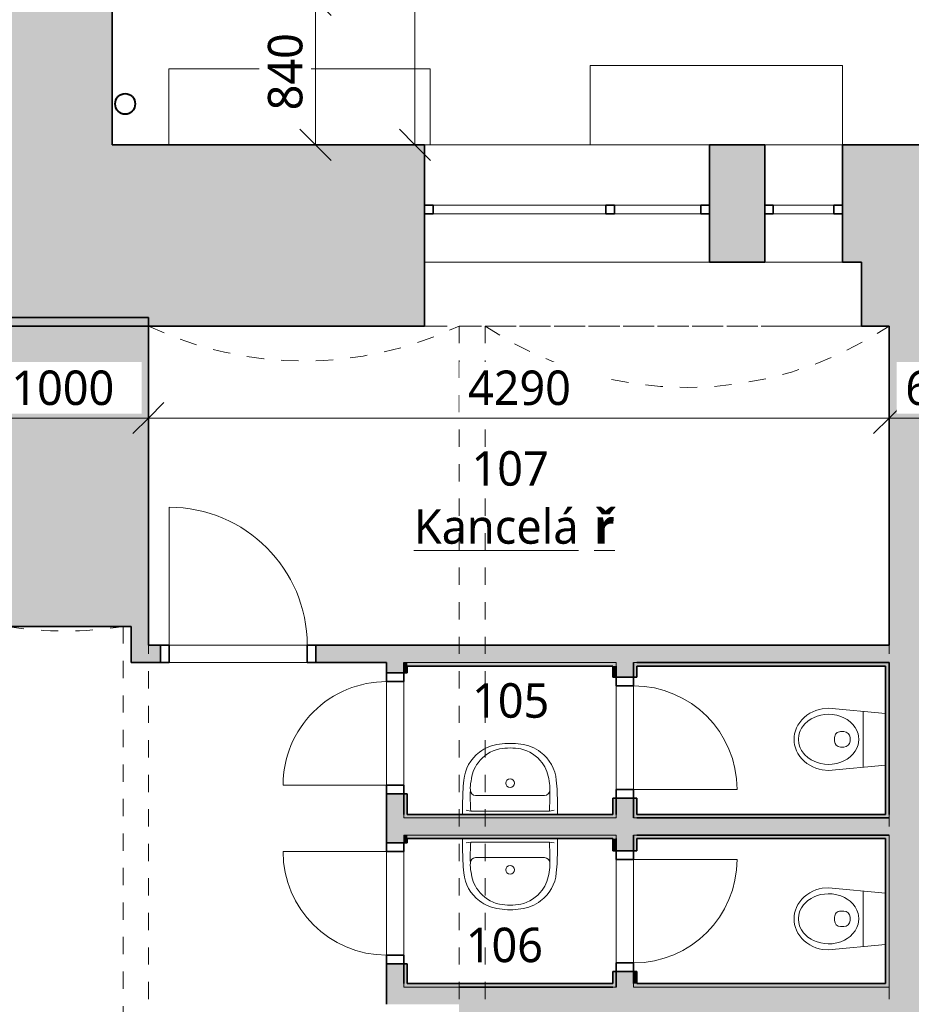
# Model space of a CAD drawing. Header units: metres. Extents: x -2.5 to 41.7, y -3 to 31.6.
# Tile 6 of 23: x 5.6 to 10.8, y 9.8 to 15.5. Entities that reach past the tile are written whole.
import ezdxf

# ---------------------------------------------------------------- set-up
doc = ezdxf.new("R2010")
doc.units = ezdxf.units.M
doc.linetypes.add('AV - Cerch_ 1 tecka 2mm', pattern=[0.004, 0.002, -0.001, 0, -0.001])
doc.layers.add('AV-KOTY', color=5, linetype='Continuous', lineweight=13, true_color=0x0000ff)
doc.layers.add('AV-MISTNOSTI', color=5, linetype='Continuous', lineweight=5, true_color=0x0000ff)
for name, color, linetype, lineweight in [('AV-KOTY-100', 7, 'Continuous', 5), ('AV-SRAFY', 7, 'Continuous', 35), ('AV-STAVBA', 7, 'Continuous', 18), ('AV-VYBAVENI', 7, 'Continuous', 18)]:
    doc.layers.add(name, color=color, linetype=linetype, lineweight=lineweight)
doc.styles.add('Trebuchet MS', font='trebuc.ttf', dxfattribs={"height": 0.2})
doc.styles.add('Trebuchet MS_B', font='trebuc.ttf', dxfattribs={"height": 0.2})
doc.dimstyles.new('2_mm_-_O_-_Blue_-_mm', dxfattribs={"dimscale": 0.3048, "dimtxt": 0.20619, "dimasz": 0.590551, "dimexe": 0.393701, "dimexo": 0.0625, "dimgap": 0.065617, "dimtad": 1, "dimdec": 0, "dimlfac": 1000, "dimzin": 0, "dimdsep": 46, "dimtxsty": 'Trebuchet MS', "dimblk1": 'OBLIQUE', "dimblk2": 'OBLIQUE', "dimsah": 1, "dimcen": 0.09, "dimazin": 0, "dimtfac": 1, "dimtdec": 4, "dimtix": 1, "dimtmove": 0, "dimatfit": 3, "dimfxl": 0.984252, "dimfxlon": 1, "dimtvp": 1, "dimtfill": 1, "dimtolj": 1, "dimtzin": 0, "dimarcsym": 2})
doc.dimstyles.new('2_mm_-_O_-_Blue_-_mm_-_zaokrouhlena', dxfattribs={"dimscale": 0.3048, "dimtxt": 0.20619, "dimasz": 0.590551, "dimexe": 0.393701, "dimexo": 0.0625, "dimgap": 0.065617, "dimtad": 1, "dimdec": 0, "dimlfac": 1000, "dimrnd": 10, "dimzin": 0, "dimdsep": 46, "dimtxsty": 'Trebuchet MS', "dimblk1": 'OBLIQUE', "dimblk2": 'OBLIQUE', "dimsah": 1, "dimcen": 0.09, "dimazin": 0, "dimtfac": 1, "dimtdec": 4, "dimtix": 1, "dimtmove": 0, "dimatfit": 3, "dimfxl": 0.984252, "dimfxlon": 1, "dimtvp": 1, "dimtfill": 1, "dimtolj": 1, "dimtzin": 0, "dimarcsym": 2})

# ---------------------------------------------------------------- blocks, each defined once
blk = doc.blocks.new('DO_1-P_Ocel_ - 800x1970_100-934089-1NP')
at = {"layer": 'AV-STAVBA'}
for p, q in [((-0.4, 0.85), (-0.4, 0.05)), ((-0.4, 0.05), (0.4, 0.05)), ((-0.4, -0.05), (0.4, -0.05))]:
    blk.add_line(p, q, dxfattribs=at)
at = {"layer": 'AV-STAVBA', "linetype": 'AV - Cerch_ 1 tecka 2mm'}
for p, q in [((-0.45, 0.05), (0.45, 0.05)), ((-0.4, 0.05), (0.4, 0.05)), ((-0.45, -0.05), (0.45, -0.05)), ((-0.4, -0.05), (0.4, -0.05))]:
    blk.add_line(p, q, dxfattribs=at)
at = {"layer": 'AV-STAVBA', "lineweight": 35}
for p, q in [((-0.4, 0.05), (-0.45, 0.05)), ((-0.45, 0.05), (-0.45, -0.05)), ((-0.4, -0.05), (-0.4, 0.05)), ((0.45, 0.05), (0.4, 0.05)), ((0.4, 0.05), (0.4, -0.05)), ((0.45, -0.05), (0.45, 0.05)), ((-0.45, -0.05), (-0.4, -0.05)), ((0.4, -0.05), (0.45, -0.05))]:
    blk.add_line(p, q, dxfattribs=at)
at = {"layer": 'AV-STAVBA'}
blk.add_arc((-0.4, 0.05), 0.8, 0, 90, dxfattribs=at)
blk = doc.blocks.new('DO_1-P_Ocel_ - 600x1970_100-934197-1NP')
at = {"layer": 'AV-STAVBA'}
for p, q in [((-0.3, 0.65), (-0.3, 0.05)), ((-0.3, 0.05), (0.3, 0.05)), ((-0.3, -0.05), (0.3, -0.05))]:
    blk.add_line(p, q, dxfattribs=at)
at = {"layer": 'AV-STAVBA', "linetype": 'AV - Cerch_ 1 tecka 2mm'}
for p, q in [((-0.35, 0.05), (0.35, 0.05)), ((-0.3, 0.05), (0.3, 0.05)), ((-0.35, -0.05), (0.35, -0.05)), ((-0.3, -0.05), (0.3, -0.05))]:
    blk.add_line(p, q, dxfattribs=at)
at = {"layer": 'AV-STAVBA', "lineweight": 35}
for p, q in [((-0.3, 0.05), (-0.35, 0.05)), ((-0.35, 0.05), (-0.35, -0.05)), ((-0.3, -0.05), (-0.3, 0.05)), ((0.35, 0.05), (0.3, 0.05)), ((0.3, 0.05), (0.3, -0.05)), ((0.35, -0.05), (0.35, 0.05)), ((-0.35, -0.05), (-0.3, -0.05)), ((0.3, -0.05), (0.35, -0.05))]:
    blk.add_line(p, q, dxfattribs=at)
at = {"layer": 'AV-STAVBA'}
blk.add_arc((-0.3, 0.05), 0.6, 0, 90, dxfattribs=at)
blk = doc.blocks.new('DO_1-L_Ocel_ - 600x1970_100-934388-1NP')
at = {"layer": 'AV-STAVBA'}
for p, q in [((0.3, 0.65), (0.3, 0.05)), ((-0.3, 0.05), (0.3, 0.05)), ((-0.3, -0.05), (0.3, -0.05))]:
    blk.add_line(p, q, dxfattribs=at)
at = {"layer": 'AV-STAVBA', "linetype": 'AV - Cerch_ 1 tecka 2mm'}
for p, q in [((-0.35, 0.05), (0.35, 0.05)), ((-0.3, 0.05), (0.3, 0.05)), ((-0.35, -0.05), (0.35, -0.05)), ((-0.3, -0.05), (0.3, -0.05))]:
    blk.add_line(p, q, dxfattribs=at)
at = {"layer": 'AV-STAVBA', "lineweight": 35}
for p, q in [((-0.3, 0.05), (-0.35, 0.05)), ((-0.35, 0.05), (-0.35, -0.05)), ((-0.3, -0.05), (-0.3, 0.05)), ((0.35, 0.05), (0.3, 0.05)), ((0.3, 0.05), (0.3, -0.05)), ((0.35, -0.05), (0.35, 0.05)), ((-0.35, -0.05), (-0.3, -0.05)), ((0.3, -0.05), (0.35, -0.05))]:
    blk.add_line(p, q, dxfattribs=at)
at = {"layer": 'AV-STAVBA'}
blk.add_arc((0.3, 0.05), 0.6, 90, 180, dxfattribs=at)
blk = doc.blocks.new('WI_3_bez středního sloupku - 1650x1300-1131312-1NP')
at = {"layer": 'AV-STAVBA', "linetype": 'AV - Cerch_ 1 tecka 2mm', "lineweight": 13}
for p, q in [((0.825, 0.525), (-0.825, 0.525)), ((0.825, -0.525), (-0.825, -0.525))]:
    blk.add_line(p, q, dxfattribs=at)
at = {"layer": 'AV-STAVBA', "lineweight": 35}
for p, q in [((-0.825, -0.125), (-0.775, -0.125)), ((-0.775, -0.125), (-0.775, -0.175)), ((-0.275, -0.175), (-0.275, -0.125)), ((-0.275, -0.125), (-0.225, -0.125)), ((-0.225, -0.125), (-0.225, -0.175)), ((0.775, -0.175), (0.775, -0.125)), ((0.775, -0.125), (0.825, -0.125)), ((-0.775, -0.175), (-0.825, -0.175)), ((-0.225, -0.175), (-0.275, -0.175)), ((0.825, -0.175), (0.775, -0.175))]:
    blk.add_line(p, q, dxfattribs=at)
at = {"layer": 'AV-STAVBA'}
for p, q in [((-0.825, -0.125), (-0.825, -0.175)), ((-0.825, -0.125), (0.825, -0.125)), ((-0.275, -0.125), (-0.775, -0.125)), ((-0.775, -0.125), (-0.775, -0.175)), ((0.775, -0.125), (-0.225, -0.125)), ((0.775, -0.125), (0.775, -0.175)), ((0.825, -0.125), (0.825, -0.175)), ((-0.825, -0.175), (0.825, -0.175)), ((-0.775, -0.175), (-0.275, -0.175)), ((-0.225, -0.175), (0.775, -0.175))]:
    blk.add_line(p, q, dxfattribs=at)
blk = doc.blocks.new('WI_1 - 450x1300-1131657-1NP')
at = {"layer": 'AV-STAVBA', "linetype": 'AV - Cerch_ 1 tecka 2mm', "lineweight": 13}
for p, q in [((0.225, 0.525), (-0.225, 0.525)), ((0.225, -0.525), (-0.225, -0.525))]:
    blk.add_line(p, q, dxfattribs=at)
at = {"layer": 'AV-STAVBA'}
for p, q in [((-0.225, 0.175), (0.225, 0.175)), ((-0.225, 0.125), (-0.225, 0.175)), ((-0.175, 0.125), (-0.175, 0.175)), ((-0.175, 0.175), (0.175, 0.175)), ((0.175, 0.125), (0.175, 0.175)), ((0.225, 0.125), (0.225, 0.175)), ((-0.225, 0.125), (0.225, 0.125)), ((0.175, 0.125), (-0.175, 0.125))]:
    blk.add_line(p, q, dxfattribs=at)
at = {"layer": 'AV-STAVBA', "lineweight": 35}
for p, q in [((-0.175, 0.175), (-0.225, 0.175)), ((-0.175, 0.125), (-0.175, 0.175)), ((0.225, 0.175), (0.175, 0.175)), ((0.175, 0.175), (0.175, 0.125)), ((-0.225, 0.125), (-0.175, 0.125)), ((0.175, 0.125), (0.225, 0.125))]:
    blk.add_line(p, q, dxfattribs=at)
blk = doc.blocks.new('GM_Nika_obdélníková - 2530x2150-1132685-1NP')
at = {"layer": 'AV-STAVBA', "linetype": 'AV - Cerch_ 1 tecka 2mm'}
blk.add_line((-1.265, 0.525), (1.265, 0.525), dxfattribs=at)
blk = doc.blocks.new('GM_Void_valená klenba - GM_Void_valená klenba-1557017-1NP')
at = {"layer": 'AV-STAVBA', "linetype": 'AV - Cerch_ 1 tecka 2mm', "lineweight": 13}
for p, q in [((-0.9, 2.575), (-0.9, -2.575)), ((-0.9, 2.575), (0.9, 2.575)), ((0.9, 2.575), (0.9, -2.575)), ((-0.9, -2.575), (0.9, -2.575))]:
    blk.add_line(p, q, dxfattribs=at)
for centre, start, end in [((0, 4.4724), 244.6231, 295.3769), ((0, -4.4724), 64.6231, 115.3769)]:
    blk.add_arc(centre, 2.1, start, end, dxfattribs=at)
blk = doc.blocks.new('GM_Void_valená klenba - GM_Void_valená klenba-1556974-1NP')
at = {"layer": 'AV-STAVBA', "linetype": 'AV - Cerch_ 1 tecka 2mm', "lineweight": 13}
for p, q in [((-1.17, 2.575), (-1.17, -2.575)), ((-1.17, 2.575), (1.17, 2.575)), ((1.17, 2.575), (1.17, -2.575)), ((-1.17, -2.575), (1.17, -2.575))]:
    blk.add_line(p, q, dxfattribs=at)
for centre, start, end in [((0, 4.3189), 236.1416, 303.8584), ((0, -4.3189), 56.1416, 123.8584)]:
    blk.add_arc(centre, 2.1, start, end, dxfattribs=at)
blk = doc.blocks.new('GM_Void_valená klenba - GM_Void_valená klenba-1557075-1NP')
at = {"layer": 'AV-STAVBA', "linetype": 'AV - Cerch_ 1 tecka 2mm', "lineweight": 13}
for p, q in [((-0.3375, 1.705), (-0.3375, -1.705)), ((-0.3375, 1.705), (0.3375, 1.705)), ((0.3375, 1.705), (0.3375, -1.705)), ((-0.3375, -1.705), (0.3375, -1.705))]:
    blk.add_line(p, q, dxfattribs=at)
for centre, start, end in [((0, 3.7777), 260.7522, 279.2478), ((0, -3.7777), 80.7522, 99.2478)]:
    blk.add_arc(centre, 2.1, start, end, dxfattribs=at)
blk = doc.blocks.new('Koncepční umyvadlo - 550x400-1470811-1NP')
at = {"layer": 'AV-VYBAVENI'}
for p, q in [((-0.075, 0.12), (0.125, 0.12)), ((0.125, 0.12), (0.325, 0.12)), ((-0.15, 0.0696), (-0.15, 0.01)), ((0.4, 0.01), (0.4, 0.0696)), ((-0.13, 0.0342), (-0.1027, 0.03)), ((-0.1027, 0.03), (0.3527, 0.03)), ((0.3527, 0.03), (0.38, 0.0342))]:
    blk.add_line(p, q, dxfattribs=at)
blk.add_circle((0.125, 0.191), 0.025, dxfattribs=at)
for centre, radius, start, end in [((0.087, 0.1893), 0.2291, 95.9722, 127.4241), ((0.125, 0.0213), 0.4007, 81.122, 98.878), ((0.163, 0.1893), 0.2291, 52.5759, 84.0278), ((0.0863, 0.1873), 0.2303, 126.9872, 174.6397), ((0.1108, 0.183), 0.2128, 102.9464, 143.5152), ((0.125, -0.0054), 0.4007, 81.122, 98.878), ((0.1392, 0.183), 0.2128, 36.4848, 77.0536), ((0.1637, 0.1873), 0.2303, 5.3603, 53.0128), ((0.1142, 0.1817), 0.2163, 143.7612, 174.2094), ((0.1358, 0.1817), 0.2163, 5.7906, 36.2388), ((1.3731, 0.0627), 1.5231, 174.4928, 179.7382), ((0.092, 0.1621), 0.1973, 167.8887, 183.5287), ((0.158, 0.1621), 0.1973, 356.4713, 12.1113), ((-1.1231, 0.0627), 1.5231, 0.2618, 5.5072), ((1.2179, 0.1148), 1.3234, 178.4771, 183.6753), ((-0.075, 0.15), 0.03, 180, 270), ((0.325, 0.15), 0.03, 270, 360), ((-0.9659, 0.1148), 1.3213, 356.3208, 1.5269)]:
    blk.add_arc(centre, radius, start, end, dxfattribs=at)
blk = doc.blocks.new('Koncepční WC - WC NADRZ-1470814-1NP')
at = {"layer": 'AV-VYBAVENI', "lineweight": 13}
for p, q in [((0.0377, 0.5177), (0.0218, 0.5074)), ((0.0541, 0.526), (0.0377, 0.5177)), ((0.0708, 0.5323), (0.0541, 0.526)), ((0.0876, 0.5367), (0.0708, 0.5323)), ((0.1042, 0.5392), (0.0876, 0.5367)), ((0.117, 0.515), (0.0987, 0.513)), ((0.1203, 0.54), (0.1042, 0.5392)), ((0.1203, 0.515), (0.117, 0.515)), ((0.1365, 0.5392), (0.1203, 0.54)), ((0.1237, 0.515), (0.1203, 0.515)), ((0.142, 0.513), (0.1237, 0.515)), ((0.1531, 0.5367), (0.1365, 0.5392)), ((0.1699, 0.5323), (0.1531, 0.5367)), ((0.1866, 0.526), (0.1699, 0.5323)), ((0.203, 0.5177), (0.1866, 0.526)), ((0.2188, 0.5074), (0.203, 0.5177)), ((-0.0194, 0.4661), (-0.0303, 0.4494)), ((-0.007, 0.4814), (-0.0194, 0.4661)), ((0.0069, 0.4953), (-0.007, 0.4814)), ((0.0148, 0.4601), (0.0018, 0.4409)), ((0.0218, 0.5074), (0.0069, 0.4953)), ((0.0314, 0.4782), (0.0148, 0.4601)), ((0.0398, 0.4856), (0.0314, 0.4782)), ((0.0564, 0.4971), (0.0398, 0.4856)), ((0.0707, 0.5044), (0.0564, 0.4971)), ((0.0799, 0.5081), (0.0707, 0.5044)), ((0.0987, 0.513), (0.0799, 0.5081)), ((0.1607, 0.5081), (0.142, 0.513)), ((0.1699, 0.5044), (0.1607, 0.5081)), ((0.1842, 0.4971), (0.1699, 0.5044)), ((0.2008, 0.4856), (0.1842, 0.4971)), ((0.2093, 0.4782), (0.2008, 0.4856)), ((0.2258, 0.4601), (0.2093, 0.4782)), ((0.2338, 0.4953), (0.2188, 0.5074)), ((0.2388, 0.4409), (0.2258, 0.4601)), ((0.2476, 0.4814), (0.2338, 0.4953)), ((0.2601, 0.4661), (0.2476, 0.4814)), ((0.271, 0.4494), (0.2601, 0.4661)), ((-0.047, 0.4136), (-0.0527, 0.395)), ((-0.0396, 0.4319), (-0.047, 0.4136)), ((-0.0303, 0.4494), (-0.0396, 0.4319)), ((-0.0139, 0.4061), (-0.0197, 0.3855)), ((-0.0051, 0.4278), (-0.0139, 0.4061)), ((0.0018, 0.4409), (-0.0051, 0.4278)), ((0.2458, 0.4278), (0.2388, 0.4409)), ((0.2546, 0.4061), (0.2458, 0.4278)), ((0.2603, 0.3855), (0.2546, 0.4061)), ((0.2802, 0.4319), (0.271, 0.4494)), ((0.2877, 0.4136), (0.2802, 0.4319)), ((0.2934, 0.395), (0.2877, 0.4136)), ((-0.0567, 0.3764), (-0.0597, 0.34)), ((-0.0527, 0.395), (-0.0567, 0.3764)), ((-0.0233, 0.3644), (-0.0247, 0.342)), ((-0.0197, 0.3855), (-0.0233, 0.3644)), ((0.2639, 0.3644), (0.2603, 0.3855)), ((0.2653, 0.342), (0.2639, 0.3644)), ((0.2973, 0.3764), (0.2934, 0.395)), ((0.3003, 0.34), (0.2973, 0.3764)), ((-0.0597, 0.34), (-0.0288, 0.01)), ((-0.0247, 0.342), (-0.0237, 0.3197)), ((-0.0237, 0.3197), (-0.019, 0.2916)), ((-0.019, 0.2916), (-0.0125, 0.2698)), ((0.1103, 0.3054), (0.1203, 0.3054)), ((0.1203, 0.3054), (0.1303, 0.3054)), ((0.2532, 0.2698), (0.2597, 0.2916)), ((0.2597, 0.2916), (0.2644, 0.3197)), ((0.2644, 0.3197), (0.2653, 0.342)), ((0.2695, 0.01), (0.3003, 0.34)), ((-0.0125, 0.2698), (-0.0032, 0.2484)), ((-0.0032, 0.2484), (0.0063, 0.2319)), ((0.0063, 0.2319), (0.0188, 0.2151)), ((0.0753, 0.2508), (0.0753, 0.2704)), ((0.1653, 0.2508), (0.1653, 0.2704)), ((0.2219, 0.2151), (0.2344, 0.2319)), ((0.2344, 0.2319), (0.2439, 0.2484)), ((0.2439, 0.2484), (0.2532, 0.2698)), ((0.0188, 0.2151), (0.0344, 0.199)), ((0.0344, 0.199), (0.0515, 0.1859)), ((0.0515, 0.1859), (0.0699, 0.1759)), ((0.0699, 0.1759), (0.0885, 0.1693)), ((0.1203, 0.2158), (0.1103, 0.2158)), ((0.1303, 0.2158), (0.1203, 0.2158)), ((0.1521, 0.1693), (0.1708, 0.1759)), ((0.1708, 0.1759), (0.1891, 0.1859)), ((0.1891, 0.1859), (0.2063, 0.199)), ((0.2063, 0.199), (0.2219, 0.2151)), ((-0.0409, 0.1398), (0.1203, 0.1398)), ((0.0885, 0.1693), (0.102, 0.1664)), ((0.102, 0.1664), (0.1203, 0.165)), ((0.1203, 0.165), (0.1387, 0.1664)), ((0.1203, 0.1398), (0.2816, 0.1398)), ((0.1387, 0.1664), (0.1521, 0.1693))]:
    blk.add_line(p, q, dxfattribs=at)
for centre, start, end in [((0.1103, 0.2704), 90, 180), ((0.1303, 0.2704), 360, 90), ((0.1103, 0.2508), 180, 270), ((0.1303, 0.2508), 270, 0)]:
    blk.add_arc(centre, 0.035, start, end, dxfattribs=at)
blk = doc.blocks.new('GM_Dešťový svod_02 - GM_Dešťový svod_02-1503358-1NP')
at = {"layer": 'AV-STAVBA', "lineweight": 35}
for radius, start, end in [(0.06, 0, 180), (0.058, 0, 180), (0.06, 180, 0), (0.058, 180, 0)]:
    blk.add_arc((6.2304, 14.9853), radius, start, end, dxfattribs=at)
blk = doc.blocks.new('DIMBLOCK26-1NP')
at = {"layer": 'AV-KOTY-100', "color": 5, "true_color": 0x0000ff}
for p, q in [((5.3648, 13.1646), (5.3648, 13.4646)), ((6.3648, 13.1646), (6.3648, 13.4646)), ((5.3648, 13.1646), (5.4548, 13.2546)), ((6.3648, 13.1646), (6.4548, 13.2546)), ((5.3648, 13.1646), (5.2748, 13.0746)), ((5.3648, 13.1646), (6.3648, 13.1646)), ((5.3648, 13.1646), (5.3648, 13.0446)), ((6.3648, 13.1646), (6.2748, 13.0746)), ((6.3648, 13.1646), (6.3648, 13.0446))]:
    blk.add_line(p, q, dxfattribs=at)
at = {"layer": 'AV-KOTY-100', "color": 0, "insert": (5.5713, 13.4405), "char_height": 0.2, "width": 0.704541, "attachment_point": 1, "line_spacing_factor": 1.048425, "style": 'Trebuchet MS', "bg_fill": 3, "box_fill_scale": 1.25, "bg_fill_color": 256, "bg_fill_true_color": 13158600, "bg_fill_transparency": 0}
blk.add_mtext('1000', dxfattribs=at)
blk = doc.blocks.new('_Oblique')
at = {"color": 0, "linetype": 'ByBlock', "lineweight": -2}
blk.add_line((-0.5, -0.5), (0.5, 0.5), dxfattribs=at)
blk = doc.blocks.new('DIMBLOCK27-1NP')
at = {"layer": 'AV-KOTY-100', "color": 5, "true_color": 0x0000ff}
for p, q in [((6.3648, 13.1646), (6.3648, 13.4646)), ((10.6548, 13.1646), (10.6548, 13.4646)), ((6.3648, 13.1646), (6.4548, 13.2546)), ((10.6548, 13.1646), (10.7448, 13.2546)), ((6.3648, 13.1646), (6.2748, 13.0746)), ((6.3648, 13.1646), (10.6548, 13.1646)), ((6.3648, 13.1646), (6.3648, 13.0446)), ((10.6548, 13.1646), (10.5648, 13.0746)), ((10.6548, 13.1646), (10.6548, 13.0446))]:
    blk.add_line(p, q, dxfattribs=at)
at = {"layer": 'AV-KOTY-100', "color": 0, "insert": (8.2163, 13.4405), "char_height": 0.2, "width": 0.704541, "attachment_point": 1, "line_spacing_factor": 1.048425, "style": 'Trebuchet MS', "bg_fill": 3, "box_fill_scale": 1.25, "bg_fill_color": 256, "bg_fill_true_color": 13158600, "bg_fill_transparency": 0}
blk.add_mtext('4290', dxfattribs=at)
blk = doc.blocks.new('DIMBLOCK28-1NP')
at = {"layer": 'AV-KOTY-100', "color": 5, "true_color": 0x0000ff}
for p, q in [((10.6548, 13.1646), (10.6548, 13.4646)), ((11.2848, 13.1646), (11.2848, 13.4646)), ((10.6548, 13.1646), (10.7448, 13.2546)), ((11.2848, 13.1646), (11.3748, 13.2546)), ((10.6548, 13.1646), (10.5648, 13.0746)), ((10.6548, 13.1646), (11.2848, 13.1646)), ((10.6548, 13.1646), (10.6548, 13.0446)), ((11.2848, 13.1646), (11.1948, 13.0746)), ((11.2848, 13.1646), (11.2848, 13.0446))]:
    blk.add_line(p, q, dxfattribs=at)
at = {"layer": 'AV-KOTY-100', "color": 0, "insert": (10.7496, 13.4405), "char_height": 0.2, "width": 0.528406, "attachment_point": 1, "line_spacing_factor": 1.048425, "style": 'Trebuchet MS', "bg_fill": 3, "box_fill_scale": 1.25, "bg_fill_color": 256, "bg_fill_true_color": 13158600, "bg_fill_transparency": 0}
blk.add_mtext('630', dxfattribs=at)
blk = doc.blocks.new('DIMBLOCK118-1NP')
at = {"layer": 'AV-KOTY-100', "color": 5, "true_color": 0x0000ff}
for p, q in [((7.3331, 15.5882), (7.2431, 15.6782)), ((7.3331, 15.5882), (7.0331, 15.5882)), ((7.3331, 15.5882), (7.3331, 14.7482)), ((7.3331, 15.5882), (7.4231, 15.4982)), ((7.3331, 15.5882), (7.4531, 15.5882)), ((7.3331, 14.7482), (7.2431, 14.8382)), ((7.3331, 14.7482), (7.2131, 14.7482)), ((7.3331, 14.7482), (7.4231, 14.6582)), ((7.3331, 14.7482), (7.6331, 14.7482))]:
    blk.add_line(p, q, dxfattribs=at)
at = {"layer": 'AV-KOTY-100', "color": 0, "insert": (7.0572, 14.948), "char_height": 0.2, "width": 0.528406, "attachment_point": 1, "rotation": 90, "line_spacing_factor": 1.048425, "style": 'Trebuchet MS', "bg_fill": 3, "box_fill_scale": 1.25, "bg_fill_color": 256, "bg_fill_true_color": 13158600, "bg_fill_transparency": 0}
blk.add_mtext('840', dxfattribs=at)
blk = doc.blocks.new('DIMBLOCK119-1NP')
at = {"layer": 'AV-KOTY-100', "color": 5, "true_color": 0x0000ff}
for p, q in [((7.9088, 27.8756), (7.8188, 27.9656)), ((7.9088, 27.8756), (7.6088, 27.8756)), ((7.9088, 27.8756), (7.9088, 14.7482)), ((7.9088, 27.8756), (7.9988, 27.7856)), ((7.9088, 27.8756), (8.0288, 27.8756)), ((7.9088, 14.7482), (7.8188, 14.8382)), ((7.9088, 14.7482), (7.7888, 14.7482)), ((7.9088, 14.7482), (7.9988, 14.6582)), ((7.9088, 14.7482), (8.2088, 14.7482))]:
    blk.add_line(p, q, dxfattribs=at)
at = {"layer": 'AV-KOTY-100', "color": 0, "insert": (7.6329, 20.945), "char_height": 0.2, "width": 0.880677, "attachment_point": 1, "rotation": 90, "line_spacing_factor": 1.048425, "style": 'Trebuchet MS', "bg_fill": 3, "box_fill_scale": 1.25, "bg_fill_color": 256, "bg_fill_true_color": 13158600, "bg_fill_transparency": 0}
blk.add_mtext('13130', dxfattribs=at)

msp = doc.modelspace()

# ---------------------------------------------------------------- hatches: boundary and pattern name
at = {"layer": 'AV-SRAFY', "lineweight": 18}
h = msp.add_hatch(color=256, dxfattribs=at)
h.paths.add_polyline_path([(5.3561, 13.6982), (6.1548, 13.6982), (6.1548, 15.5882), (5.3548, 15.5882), (5.3548, 13.6982)])
h.paths.add_polyline_path([(6.1548, 18.6682), (6.1548, 19.3282), (5.3548, 19.3282), (5.3548, 18.6682)])
h.paths.add_polyline_path([(6.1548, 22.2282), (6.1548, 23.0282), (5.3548, 23.0282), (5.3548, 22.2282)])
h.paths.add_polyline_path([(6.1548, 26.0282), (6.1548, 26.6382), (5.3548, 26.6382), (5.3548, 26.0282), (6.0726, 26.0282)])
h.paths.add_polyline_path([(6.1548, 27.8182), (6.1548, 27.8756), (5.3548, 27.8756), (5.3548, 27.8182), (6.0726, 27.8182)])
h = msp.add_hatch(color=256, dxfattribs=at)
h.paths.add_polyline_path([(10.4948, 13.6982), (10.6548, 13.6982), (10.6548, 14.7482), (10.3848, 14.7482), (10.3848, 14.0682), (10.4948, 14.0682), (10.4948, 14.0569)])
h.paths.add_polyline_path([(7.9648, 13.6982), (7.9648, 14.7482), (6.1548, 14.7482), (6.1548, 13.6982)])
h.paths.add_polyline_path([(9.6148, 14.0682), (9.9348, 14.0682), (9.9348, 14.7482), (9.6148, 14.7482)])
h = msp.add_hatch(color=256, dxfattribs=at)
h.paths.add_polyline_path([(17.1648, 14.0482), (17.4148, 14.0482), (17.4148, 14.7482), (16.6148, 14.7482), (16.5148, 14.6482), (16.5148, 14.3782), (16.5648, 14.3782), (16.5648, 14.0482)])
h.paths.add_polyline_path([(15.1648, 14.0482), (15.1648, 14.3782), (15.2148, 14.3782), (15.2148, 14.6482), (15.1148, 14.7482), (13.3148, 14.7482), (13.2148, 14.6482), (13.2148, 14.3782), (13.2648, 14.3782), (13.2648, 14.0482), (14.6705, 14.0482)])
h.paths.add_polyline_path([(11.2848, 14.0482), (11.8648, 14.0482), (11.8648, 14.3782), (11.9148, 14.3782), (11.9148, 14.6482), (11.8148, 14.7482), (10.6548, 14.7482), (10.6548, 14.0482)])
for points in [[(10.6548, 12.5982), (11.2848, 12.5982), (11.2848, 14.0482), (10.6548, 14.0482), (10.6548, 12.9629)], [(6.0726, 12.2582), (6.3648, 12.2582), (6.3648, 13.7482), (5.3648, 13.7482), (5.3648, 13.717), (5.4039, 13.6044), (5.432, 13.4886), (5.449, 13.3706), (5.4547, 13.2516), (5.3648, 13.2516), (5.3648, 12.2582)], [(6.2648, 11.8482), (6.3648, 11.8482), (6.3648, 12.2582), (6.2648, 12.2582), (6.2648, 11.8688)], [(7.8648, 11.6882), (7.8648, 11.7482), (7.8448, 11.7482), (7.8448, 11.6882)], [(9.0748, 11.7282), (9.0748, 11.7482), (7.8648, 11.7482), (7.8648, 11.7282), (9.0548, 11.7282)], [(9.0548, 11.6632), (9.0748, 11.6632), (9.0748, 11.7282), (9.0548, 11.7282)], [(9.1948, 11.6632), (9.1948, 11.7482), (9.1748, 11.7482), (9.1748, 11.6632)], [(10.6548, 11.7282), (10.6548, 11.7482), (9.1948, 11.7482), (9.1948, 11.7282), (10.6348, 11.7282)], [(10.6348, 10.8682), (10.6548, 10.8682), (10.6548, 11.7282), (10.6348, 11.7282)], [(7.8648, 10.8682), (7.8648, 10.9882), (7.8448, 10.9882), (7.8448, 10.8682)], [(9.0548, 10.8682), (9.0748, 10.8682), (9.0748, 10.9632), (9.0548, 10.9632)], [(9.1948, 10.8482), (9.1948, 10.9632), (9.1748, 10.9632), (9.1748, 10.8482)], [(9.0748, 10.8482), (9.0748, 10.8682), (7.8448, 10.8682), (7.8448, 10.8482), (8.9386, 10.8482)], [(9.6551, 10.7482), (10.6548, 10.7482), (10.6548, 10.8482), (7.8448, 10.8482), (7.8448, 10.7482), (9.1948, 10.7482)], [(10.6548, 10.8482), (10.6548, 10.8682), (9.1948, 10.8682), (9.1948, 10.8482), (10.3716, 10.8482)], [(7.8648, 10.7032), (7.8648, 10.7482), (7.8448, 10.7482), (7.8448, 10.7032)], [(9.0748, 10.7282), (9.0748, 10.7482), (7.8648, 10.7482), (7.8648, 10.7282), (9.0548, 10.7282)], [(9.0548, 10.6582), (9.0748, 10.6582), (9.0748, 10.7282), (9.0548, 10.7282)], [(9.1948, 10.6582), (9.1948, 10.7482), (9.1748, 10.7482), (9.1748, 10.6582)], [(10.6548, 10.7282), (10.6548, 10.7482), (9.1948, 10.7482), (9.1948, 10.7282), (10.6348, 10.7282)], [(10.6548, 9.8682), (10.6548, 10.7282), (10.6348, 10.7282), (10.6348, 9.8682)], [(7.8448, 9.8882), (7.8648, 9.8882), (7.8648, 10.0032), (7.8448, 10.0032)], [(9.0748, 9.8682), (9.0748, 9.9582), (9.0548, 9.9582), (9.0548, 9.8682)], [(9.1748, 9.8882), (9.1948, 9.8882), (9.1948, 9.9582), (9.1748, 9.9582)], [(7.8448, 9.8682), (9.0548, 9.8682), (9.0548, 9.8882), (7.8448, 9.8882)], [(9.6551, 9.8682), (10.6348, 9.8682), (10.6348, 9.8882), (9.1748, 9.8882), (9.1748, 9.8682)], [(7.7448, 9.7682), (8.1648, 9.7682), (8.1648, 9.8682), (7.7448, 9.8682)], [(8.1648, 9.7182), (10.6548, 9.7182), (10.6548, 9.8682), (8.1648, 9.8682), (8.1648, 9.7682)]]:
    msp.add_hatch(color=256, dxfattribs=at).paths.add_polyline_path(points)
h = msp.add_hatch(color=256, dxfattribs=at)
h.paths.add_polyline_path([(10.6548, 8.0382), (11.2848, 8.0382), (11.2848, 8.5482), (10.6548, 8.5482)])
h.paths.add_polyline_path([(11.2848, 9.5982), (11.2848, 12.5982), (10.6548, 12.5982), (10.6548, 9.5982)])
at = {"layer": 'AV-SRAFY', "lineweight": 5}
msp.add_hatch(color=256, dxfattribs=at).paths.add_polyline_path([(6.2648, 11.9582), (6.2648, 12.2582), (4.93, 12.2582), (4.8304, 12.1926), (4.7248, 12.137), (4.6144, 12.0918), (4.5001, 12.0576), (4.3831, 12.0346), (4.2643, 12.023), (4.145, 12.023), (4.0263, 12.0346), (3.9092, 12.0576), (3.795, 12.0918), (3.6845, 12.137), (3.579, 12.1926), (3.4793, 12.2582), (3.2148, 12.2582), (3.2148, 11.9582), (6.0726, 11.9582)])
at = {"layer": 'AV-SRAFY', "lineweight": 18}
h = msp.add_hatch(color=256, dxfattribs=at)
h.paths.add_polyline_path([(7.8648, 11.7482), (10.6548, 11.7482), (10.6548, 11.8482), (7.3348, 11.8482), (7.3348, 11.7482), (7.8448, 11.7482)])
h.paths.add_polyline_path([(6.4348, 11.7482), (6.4348, 11.8482), (6.2648, 11.8482), (6.2648, 11.7482)])
h = msp.add_hatch(color=256, dxfattribs=at)
h.paths.add_polyline_path([(7.7448, 9.8682), (7.8448, 9.8682), (7.8448, 10.0032), (7.7448, 10.0032)])
h.paths.add_polyline_path([(7.8448, 10.7032), (7.8448, 10.9882), (7.7448, 10.9882), (7.7448, 10.7032)])
h.paths.add_polyline_path([(7.8448, 11.6882), (7.8448, 11.7482), (7.7448, 11.7482), (7.7448, 11.6882)])
h = msp.add_hatch(color=256, dxfattribs=at)
h.paths.add_polyline_path([(9.0748, 10.8482), (9.1748, 10.8482), (9.1748, 10.9632), (9.0748, 10.9632), (9.0748, 10.8682)])
h.paths.add_polyline_path([(9.1748, 11.6632), (9.1748, 11.7482), (9.0748, 11.7482), (9.0748, 11.6632)])
h = msp.add_hatch(color=256, dxfattribs=at)
h.paths.add_polyline_path([(9.1748, 9.8682), (9.1748, 9.9582), (9.0748, 9.9582), (9.0748, 9.8682)])
h.paths.add_polyline_path([(9.0748, 10.6582), (9.1748, 10.6582), (9.1748, 10.7482), (9.0748, 10.7482), (9.0748, 10.7282)])

# ---------------------------------------------------------------- linework, layer by layer
at = {"layer": 'AV-STAVBA', "lineweight": 35}
for p, q in [((6.1548, 14.7482), (6.1548, 15.5882)), ((7.9648, 14.7482), (6.1548, 14.7482)), ((7.9648, 13.6982), (7.9648, 14.7482)), ((9.9348, 14.7482), (9.6148, 14.7482)), ((9.6148, 14.7482), (9.6148, 14.0682)), ((9.9348, 14.0682), (9.9348, 14.7482)), ((11.8148, 14.7482), (10.3848, 14.7482)), ((10.3848, 14.7482), (10.3848, 14.0682)), ((9.6148, 14.0682), (9.9348, 14.0682)), ((10.3848, 14.0682), (10.4948, 14.0682)), ((10.4948, 14.0682), (10.4948, 13.6982)), ((5.2048, 13.6982), (7.9648, 13.6982)), ((6.3648, 13.7482), (5.3648, 13.7482)), ((6.3648, 11.8482), (6.3648, 13.7482)), ((10.4948, 13.6982), (10.6548, 13.6982)), ((10.6548, 13.6982), (10.6548, 11.8482)), ((6.2648, 11.9582), (3.2648, 11.9582)), ((6.2648, 11.9582), (6.2648, 11.7482)), ((6.4348, 11.8482), (6.3648, 11.8482)), ((6.4348, 11.7482), (6.4348, 11.8482)), ((10.6548, 11.8482), (7.3348, 11.8482)), ((7.3348, 11.8482), (7.3348, 11.7482)), ((6.2648, 11.7482), (6.4348, 11.7482)), ((7.3348, 11.7482), (7.7448, 11.7482)), ((7.7448, 11.7482), (7.7448, 11.6882)), ((7.8448, 11.6882), (7.8448, 11.7482)), ((7.8648, 11.6882), (7.8648, 11.7282)), ((7.8648, 11.7282), (9.0548, 11.7282)), ((9.0548, 11.7282), (9.0548, 11.6632)), ((9.0748, 11.7282), (9.0748, 11.6632)), ((9.1748, 11.6632), (9.1748, 11.7482)), ((9.1948, 11.7482), (10.6548, 11.7482)), ((9.1948, 11.6632), (9.1948, 11.7282)), ((9.1948, 11.7282), (10.6348, 11.7282)), ((10.6348, 11.7282), (10.6348, 10.8682)), ((10.6548, 11.7482), (10.6548, 10.8682)), ((7.7448, 11.6882), (7.8648, 11.6882)), ((9.0548, 11.6632), (9.1948, 11.6632)), ((7.8648, 10.9882), (7.7448, 10.9882)), ((7.7448, 10.9882), (7.7448, 10.7032)), ((7.8448, 10.8682), (7.8448, 10.9882)), ((7.8648, 10.8682), (7.8648, 10.9882)), ((9.1948, 10.9632), (9.0548, 10.9632)), ((9.0548, 10.9632), (9.0548, 10.8682)), ((9.0748, 10.9632), (9.0748, 10.8682)), ((9.1748, 10.8482), (9.1748, 10.9632)), ((9.1948, 10.8682), (9.1948, 10.9632)), ((9.0548, 10.8682), (7.8648, 10.8682)), ((10.6348, 10.8682), (9.1948, 10.8682)), ((10.6548, 10.8482), (9.1948, 10.8482)), ((7.8648, 10.7032), (7.8648, 10.7282)), ((7.8648, 10.7282), (9.0548, 10.7282)), ((9.0548, 10.7282), (9.0548, 10.6582)), ((9.0748, 10.7282), (9.0748, 10.6582)), ((9.1748, 10.6582), (9.1748, 10.7482)), ((9.1948, 10.7482), (10.6548, 10.7482)), ((9.1948, 10.6582), (9.1948, 10.7282)), ((9.1948, 10.7282), (10.6348, 10.7282)), ((10.6348, 10.7282), (10.6348, 9.8882)), ((7.7448, 10.7032), (7.8648, 10.7032)), ((9.0548, 10.6582), (9.1948, 10.6582)), ((7.8648, 10.0032), (7.7448, 10.0032)), ((7.7448, 10.0032), (7.7448, 9.7682)), ((7.8448, 9.8882), (7.8448, 10.0032)), ((7.8648, 9.8882), (7.8648, 10.0032)), ((9.1948, 9.9582), (9.0548, 9.9582)), ((9.0548, 9.9582), (9.0548, 9.8882)), ((9.0748, 9.9582), (9.0748, 9.8682)), ((9.1748, 9.8882), (9.1748, 9.9582)), ((9.1948, 9.8882), (9.1948, 9.9582)), ((9.0548, 9.8882), (7.8648, 9.8882)), ((10.6348, 9.8882), (9.1948, 9.8882)), ((9.0548, 9.8682), (8.1648, 9.8682))]:
    msp.add_line(p, q, dxfattribs=at)
at = {"layer": 'AV-STAVBA'}
for p, q in [((6.4838, 14.7482), (6.4838, 15.1894)), ((6.4838, 15.1894), (7.9967, 15.1894)), ((7.9967, 15.1894), (7.9967, 14.7482)), ((8.9248, 15.2082), (10.3848, 15.2082)), ((8.9248, 14.7482), (8.9248, 15.2082)), ((10.3848, 15.2082), (10.3848, 14.7482)), ((7.9648, 14.7482), (9.6148, 14.7482)), ((9.9348, 14.7482), (10.3848, 14.7482)), ((9.6148, 14.0682), (7.9648, 14.0682)), ((9.9348, 14.0682), (10.3848, 14.0682)), ((6.4848, 11.8482), (7.2848, 11.8482)), ((7.2848, 11.7482), (6.4848, 11.7482)), ((9.0748, 11.7482), (7.8448, 11.7482)), ((9.0748, 11.7282), (9.0748, 11.7482)), ((9.1948, 11.7482), (9.1748, 11.7482)), ((7.7448, 11.0382), (7.7448, 11.6382)), ((7.8448, 11.6382), (7.8448, 11.0382)), ((9.0748, 11.0132), (9.0748, 11.6132)), ((9.1748, 11.6132), (9.1748, 11.0132)), ((7.8448, 10.8682), (7.8448, 10.8482)), ((9.0748, 10.8482), (7.8448, 10.8482)), ((9.0748, 10.8482), (9.0748, 10.8682)), ((9.1748, 10.8482), (9.1948, 10.8482)), ((10.6548, 10.8482), (10.6548, 10.8682)), ((7.8448, 10.7032), (7.8448, 10.7482)), ((9.0748, 10.7482), (7.8448, 10.7482)), ((9.0748, 10.7282), (9.0748, 10.7482)), ((9.1948, 10.7482), (9.1748, 10.7482)), ((10.6548, 9.8682), (10.6548, 10.7482)), ((7.7448, 10.0532), (7.7448, 10.6532)), ((7.8448, 10.6532), (7.8448, 10.0532)), ((9.0748, 10.0082), (9.0748, 10.6082)), ((9.1748, 10.6082), (9.1748, 10.0082)), ((7.8448, 9.8682), (7.8448, 9.8882)), ((9.1748, 9.8882), (9.1748, 9.8682)), ((8.1648, 9.8682), (7.8448, 9.8682)), ((9.0548, 9.8682), (9.0748, 9.8682)), ((9.1748, 9.8682), (10.6548, 9.8682))]:
    msp.add_line(p, q, dxfattribs=at)

# ---------------------------------------------------------------- block references
at = {"layer": 'AV-STAVBA', "lineweight": 35}
msp.add_blockref('GM_Dešťový svod_02 - GM_Dešťový svod_02-1503358-1NP', (0, 0), dxfattribs=at)
at = {"layer": 'AV-STAVBA', "linetype": 'AV - Cerch_ 1 tecka 2mm', "lineweight": 13, "rotation": 180}
msp.add_blockref('WI_3_bez středního sloupku - 1650x1300-1131312-1NP', (8.7898, 14.2232), dxfattribs=at)
at = {"layer": 'AV-STAVBA'}
for name, p in [('WI_1 - 450x1300-1131657-1NP', (10.1598, 14.2232)), ('DO_1-P_Ocel_ - 800x1970_100-934089-1NP', (6.8848, 11.7982))]:
    msp.add_blockref(name, p, dxfattribs=at)
at = {"layer": 'AV-STAVBA', "linetype": 'AV - Cerch_ 1 tecka 2mm', "lineweight": 13}
for name, p in [('GM_Void_valená klenba - GM_Void_valená klenba-1557017-1NP', (7.2648, 11.1232)), ('GM_Void_valená klenba - GM_Void_valená klenba-1556974-1NP', (9.4848, 11.1232)), ('GM_Void_valená klenba - GM_Void_valená klenba-1557075-1NP', (5.8823, 10.2532))]:
    msp.add_blockref(name, p, dxfattribs=at)
at = {"layer": 'AV-STAVBA'}
for name, p, rotation in [('GM_Nika_obdélníková - 2530x2150-1132685-1NP', (9.2298, 14.2232), 180), ('DO_1-P_Ocel_ - 600x1970_100-934197-1NP', (7.7948, 11.3382), 89.99999999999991), ('DO_1-L_Ocel_ - 600x1970_100-934388-1NP', (9.1248, 11.3132), 269.9999999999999), ('DO_1-L_Ocel_ - 600x1970_100-934388-1NP', (7.7948, 10.3532), 89.99999999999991), ('DO_1-P_Ocel_ - 600x1970_100-934197-1NP', (9.1248, 10.3082), 269.9999999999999)]:
    msp.add_blockref(name, p, dxfattribs=dict(at, rotation=rotation))
at = {"layer": 'AV-VYBAVENI'}
for name, p, rotation in [('Koncepční WC - WC NADRZ-1470814-1NP', (10.6448, 11.1832), 89.99999999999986), ('Koncepční umyvadlo - 550x400-1470811-1NP', (8.5848, 10.7382), 180), ('Koncepční WC - WC NADRZ-1470814-1NP', (10.6448, 10.1432), 89.99999999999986)]:
    msp.add_blockref(name, p, dxfattribs=dict(at, rotation=rotation))
msp.add_blockref('Koncepční umyvadlo - 550x400-1470811-1NP', (8.3348, 10.8582), dxfattribs=at)

# ---------------------------------------------------------------- texts
at = {"layer": 'AV-MISTNOSTI', "char_height": 0.2, "attachment_point": 1, "style": 'Trebuchet MS_B'}
for s, insert, width in [('107', (8.2368, 12.9731), 0.601266), ('\\LKancelá', (7.9028, 12.6368), 1.266666), ('\\L\\fTrebuchet MS|b1|i0|c238|p34|;\\Lř', (8.9479, 12.6368), 0.144304), ('105', (8.2401, 11.6286), 0.601266), ('106', (8.2036, 10.2122), 0.601266)]:
    msp.add_mtext(s, dxfattribs=dict(at, insert=insert, width=width))

# ---------------------------------------------------------------- next in the draw order: dimensions: what is measured, and where the dimension line sits
at = {"layer": 'AV-KOTY', "lineweight": 5}
dim = msp.add_linear_dim(base=(7.3331, 14.7482), p1=(7.0331, 15.5882), p2=(7.6331, 14.7482), angle=90, dimstyle='2_mm_-_O_-_Blue_-_mm_-_zaokrouhlena', override={"dimpost": '<>', "dimfxl": 1.032279}, dxfattribs=at)
dim.commit()
dim.dimension.update_dxf_attribs({"geometry": 'DIMBLOCK118-1NP', "text_midpoint": (7.2113, 15.1682)})
dim = msp.add_linear_dim(base=(6.3648, 13.1646), p1=(5.3648, 13.4646), p2=(6.3648, 13.4646), dimstyle='2_mm_-_O_-_Blue_-_mm', override={"dimpost": '<>', "dimfxl": 1}, dxfattribs=at)
dim.commit()
dim.dimension.update_dxf_attribs({"geometry": 'DIMBLOCK26-1NP', "text_midpoint": (5.8648, 13.2863)})

# ---------------------------------------------------------------- next in the draw order: dimensions: what is measured, and where the dimension line sits
dim = msp.add_linear_dim(base=(7.9088, 14.7482), p1=(7.6088, 27.8756), p2=(8.2088, 14.7482), angle=90, dimstyle='2_mm_-_O_-_Blue_-_mm_-_zaokrouhlena', override={"dimpost": '<>', "dimfxl": 13.141118}, dxfattribs=at)
dim.commit()
dim.dimension.update_dxf_attribs({"geometry": 'DIMBLOCK119-1NP', "text_midpoint": (7.787, 21.3119)})
dim = msp.add_linear_dim(base=(10.6548, 13.1646), p1=(6.3648, 13.4646), p2=(10.6548, 13.4646), dimstyle='2_mm_-_O_-_Blue_-_mm', override={"dimpost": '<>', "dimfxl": 4.29}, dxfattribs=at)
dim.commit()
dim.dimension.update_dxf_attribs({"geometry": 'DIMBLOCK27-1NP', "text_midpoint": (8.5098, 13.2867)})

# ---------------------------------------------------------------- next in the draw order: dimensions: what is measured, and where the dimension line sits
dim = msp.add_linear_dim(base=(11.2848, 13.1646), p1=(10.6548, 13.4646), p2=(11.2848, 13.4646), dimstyle='2_mm_-_O_-_Blue_-_mm', override={"dimpost": '<>', "dimfxl": 0.63}, dxfattribs=at)
dim.commit()
dim.dimension.update_dxf_attribs({"geometry": 'DIMBLOCK28-1NP', "text_midpoint": (10.9698, 13.2867)})

doc.saveas('drawing.dxf')
